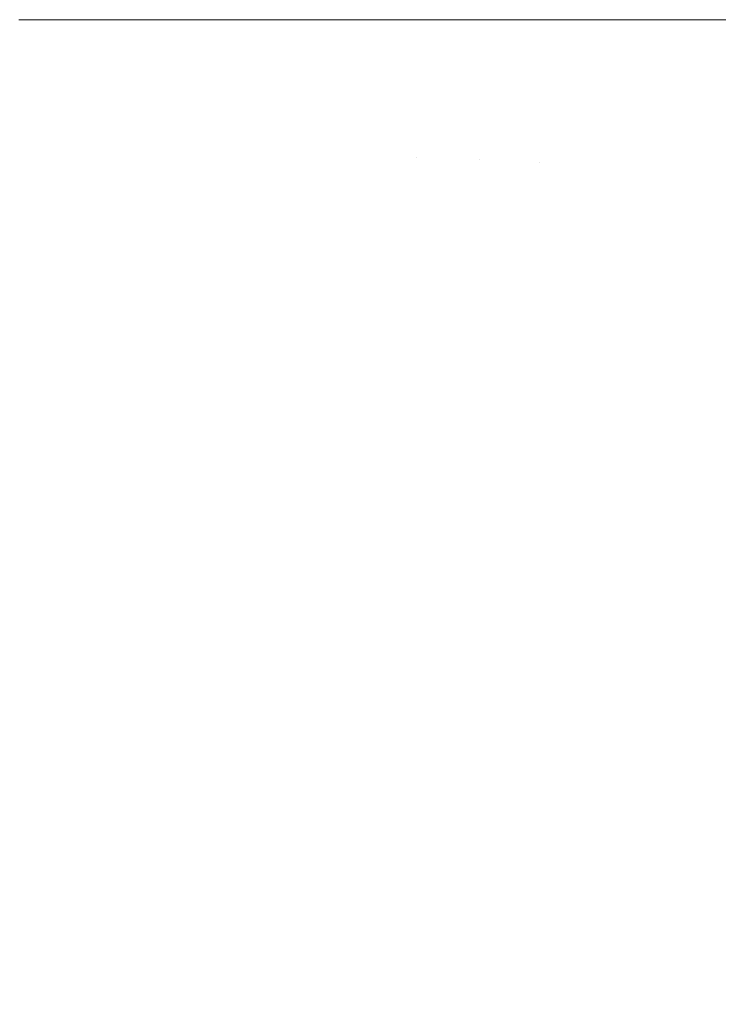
# Model space of a CAD drawing. Header units: centimetres. Extents: x -25.9 to 27.4, y -25.9 to -24.1.
# Tile 129 of 200: x 9.4127 to 9.4486, y -25.4106 to -25.36. Entities that reach past the tile are written whole.
import ezdxf

# ---------------------------------------------------------------- set-up
doc = ezdxf.new("R2010")
doc.units = ezdxf.units.CM
doc.header["$LTSCALE"] = 2.54
doc.layers.add('Lucido design-1', color=7, linetype='Continuous')

# ---------------------------------------------------------------- blocks, each defined once
blk = doc.blocks.new('Gruppo-4-1')
at = {"color": 7, "linetype": 'Continuous', "lineweight": 9}
blk.add_3dface([(-25.828561, -24.16, 708.420708), (-25.828561, -25.76, 708.420708), (27.271439, -25.76, 708.420708), (27.271439, -24.16, 708.420708)], dxfattribs=at)
for points, invisible_edges in [([(9.412701, -25.36, 708.011783), (9.415721, -25.36, 708.010369), (9.415583, -25.366293, 708.010369), (9.411804, -25.366128, 708.012141)], 14), ([(9.415583, -25.366293, 708.010369), (9.415721, -25.36, 708.010369), (9.416542, -25.36, 708.009942)], 9), ([(9.416542, -25.36, 708.009942), (9.419423, -25.36, 708.008444), (9.419282, -25.366455, 708.008444), (9.415583, -25.366293, 708.010369)], 14), ([(9.419282, -25.366455, 708.008444), (9.419423, -25.36, 708.008444), (9.420297, -25.36, 708.007942)], 9), ([(9.420297, -25.36, 708.007942), (9.423039, -25.36, 708.006367), (9.422895, -25.366613, 708.006367), (9.419282, -25.366455, 708.008444)], 14), ([(9.422895, -25.366613, 708.006367), (9.423039, -25.36, 708.006367), (9.423958, -25.36, 708.005787)], 9), ([(9.423958, -25.36, 708.005787), (9.426562, -25.36, 708.004144), (9.426414, -25.366766, 708.004144), (9.422895, -25.366613, 708.006367)], 14), ([(9.426414, -25.366766, 708.004144), (9.426562, -25.36, 708.004144), (9.427521, -25.36, 708.003481)], 9), ([(9.427521, -25.36, 708.003481), (9.429986, -25.36, 708.001777), (9.429835, -25.366916, 708.001777), (9.426414, -25.366766, 708.004144)], 14), ([(9.429835, -25.366916, 708.001777), (9.429986, -25.36, 708.001777), (9.430978, -25.36, 708.001029)], 9), ([(9.430978, -25.36, 708.001029), (9.432777, -25.36, 707.999672), (9.433152, -25.367061, 707.999273), (9.429835, -25.366916, 708.001777)], 14), ([(9.432777, -25.36, 707.999672), (9.433306, -25.36, 707.999273), (9.433152, -25.367061, 707.999273)], 10), ([(9.436359, -25.367201, 707.996635), (9.433152, -25.367061, 707.999273), (9.433306, -25.36, 707.999273), (9.436046, -25.36, 707.997022)], 11), ([(9.436046, -25.36, 707.997022), (9.436516, -25.36, 707.996635), (9.436359, -25.367201, 707.996635)], 10), ([(9.439451, -25.367336, 707.993869), (9.436359, -25.367201, 707.996635), (9.436516, -25.36, 707.996635), (9.439214, -25.36, 707.994224)], 11), ([(9.439214, -25.36, 707.994224), (9.439612, -25.36, 707.993869), (9.439451, -25.367336, 707.993869)], 10), ([(9.442149, -25.36, 707.991419), (9.441987, -25.367446, 707.991419), (9.439451, -25.367336, 707.993869), (9.439612, -25.36, 707.993869)], 7), ([(9.441987, -25.367446, 707.991419), (9.442149, -25.36, 707.991419), (9.442261, -25.36, 707.991302)], 9), ([(9.442261, -25.36, 707.991302), (9.445018, -25.36, 707.988429), (9.444853, -25.367571, 707.988429), (9.441987, -25.367446, 707.991419)], 14), ([(9.444853, -25.367571, 707.988429), (9.445018, -25.36, 707.988429), (9.445174, -25.36, 707.988252)], 9), ([(9.445174, -25.36, 707.988252), (9.447759, -25.36, 707.985324), (9.447591, -25.367691, 707.985324), (9.444853, -25.367571, 707.988429)], 14), ([(9.447591, -25.367691, 707.985324), (9.447759, -25.36, 707.985324), (9.447953, -25.36, 707.985086)], 9), ([(9.447953, -25.36, 707.985086), (9.450367, -25.36, 707.982112), (9.450196, -25.367805, 707.982112), (9.447591, -25.367691, 707.985324)], 14), ([(9.415583, -25.366293, 708.010369), (9.415172, -25.372575, 708.010369), (9.411403, -25.372245, 708.012141), (9.411804, -25.366128, 708.012141)], 15), ([(9.419282, -25.366455, 708.008444), (9.41886, -25.372898, 708.008444), (9.415172, -25.372575, 708.010369), (9.415583, -25.366293, 708.010369)], 15), ([(9.422895, -25.366613, 708.006367), (9.422462, -25.373213, 708.006367), (9.41886, -25.372898, 708.008444), (9.419282, -25.366455, 708.008444)], 15), ([(9.426414, -25.366766, 708.004144), (9.425972, -25.37352, 708.004144), (9.422462, -25.373213, 708.006367), (9.422895, -25.366613, 708.006367)], 15), ([(9.429835, -25.366916, 708.001777), (9.429383, -25.373818, 708.001777), (9.425972, -25.37352, 708.004144), (9.426414, -25.366766, 708.004144)], 15), ([(9.433152, -25.367061, 707.999273), (9.43269, -25.374108, 707.999273), (9.429383, -25.373818, 708.001777), (9.429835, -25.366916, 708.001777)], 15), ([(9.436359, -25.367201, 707.996635), (9.435888, -25.374387, 707.996635), (9.43269, -25.374108, 707.999273), (9.433152, -25.367061, 707.999273)], 15), ([(9.439451, -25.367336, 707.993869), (9.438972, -25.374657, 707.993869), (9.435888, -25.374387, 707.996635), (9.436359, -25.367201, 707.996635)], 15), ([(9.441987, -25.367446, 707.991419), (9.4415, -25.374878, 707.991419), (9.438972, -25.374657, 707.993869), (9.439451, -25.367336, 707.993869)], 15), ([(9.444853, -25.367571, 707.988429), (9.444358, -25.375128, 707.988429), (9.4415, -25.374878, 707.991419), (9.441987, -25.367446, 707.991419)], 15), ([(9.447591, -25.367691, 707.985324), (9.447088, -25.375367, 707.985324), (9.444358, -25.375128, 707.988429), (9.444853, -25.367571, 707.988429)], 15), ([(9.450196, -25.367805, 707.982112), (9.449686, -25.375595, 707.982112), (9.447088, -25.375367, 707.985324), (9.447591, -25.367691, 707.985324)], 15), ([(9.415172, -25.372575, 708.010369), (9.414486, -25.378833, 708.010369), (9.410736, -25.378339, 708.012141), (9.411403, -25.372245, 708.012141)], 15), ([(9.41886, -25.372898, 708.008444), (9.418157, -25.379316, 708.008444), (9.414486, -25.378833, 708.010369), (9.415172, -25.372575, 708.010369)], 15), ([(9.422462, -25.373213, 708.006367), (9.421742, -25.379788, 708.006367), (9.418157, -25.379316, 708.008444), (9.41886, -25.372898, 708.008444)], 15), ([(9.425972, -25.37352, 708.004144), (9.425235, -25.380248, 708.004144), (9.421742, -25.379788, 708.006367), (9.422462, -25.373213, 708.006367)], 15), ([(9.429383, -25.373818, 708.001777), (9.42863, -25.380695, 708.001777), (9.425235, -25.380248, 708.004144), (9.425972, -25.37352, 708.004144)], 15), ([(9.43269, -25.374108, 707.999273), (9.431921, -25.381128, 707.999273), (9.42863, -25.380695, 708.001777), (9.429383, -25.373818, 708.001777)], 15), ([(9.435888, -25.374387, 707.996635), (9.435104, -25.381547, 707.996635), (9.431921, -25.381128, 707.999273), (9.43269, -25.374108, 707.999273)], 15), ([(9.438972, -25.374657, 707.993869), (9.438173, -25.381951, 707.993869), (9.435104, -25.381547, 707.996635), (9.435888, -25.374387, 707.996635)], 15), ([(9.4415, -25.374878, 707.991419), (9.440689, -25.382282, 707.991419), (9.438173, -25.381951, 707.993869), (9.438972, -25.374657, 707.993869)], 15), ([(9.444358, -25.375128, 707.988429), (9.443533, -25.382657, 707.988429), (9.440689, -25.382282, 707.991419), (9.4415, -25.374878, 707.991419)], 15), ([(9.447088, -25.375367, 707.985324), (9.446251, -25.383014, 707.985324), (9.443533, -25.382657, 707.988429), (9.444358, -25.375128, 707.988429)], 15), ([(9.449686, -25.375595, 707.982112), (9.448836, -25.383355, 707.982112), (9.446251, -25.383014, 707.985324), (9.447088, -25.375367, 707.985324)], 15), ([(9.414486, -25.378833, 708.010369), (9.413529, -25.385054, 708.010369), (9.409803, -25.384397, 708.012141), (9.410736, -25.378339, 708.012141)], 15), ([(9.418157, -25.379316, 708.008444), (9.417175, -25.385697, 708.008444), (9.413529, -25.385054, 708.010369), (9.414486, -25.378833, 708.010369)], 15), ([(9.421742, -25.379788, 708.006367), (9.420736, -25.386325, 708.006367), (9.417175, -25.385697, 708.008444), (9.418157, -25.379316, 708.008444)], 15), ([(9.425235, -25.380248, 708.004144), (9.424205, -25.386937, 708.004144), (9.420736, -25.386325, 708.006367), (9.421742, -25.379788, 708.006367)], 15), ([(9.42863, -25.380695, 708.001777), (9.427577, -25.387531, 708.001777), (9.424205, -25.386937, 708.004144), (9.425235, -25.380248, 708.004144)], 15), ([(9.431921, -25.381128, 707.999273), (9.430847, -25.388108, 707.999273), (9.427577, -25.387531, 708.001777), (9.42863, -25.380695, 708.001777)], 15), ([(9.435104, -25.381547, 707.996635), (9.434008, -25.388665, 707.996635), (9.430847, -25.388108, 707.999273), (9.431921, -25.381128, 707.999273)], 15), ([(9.438173, -25.381951, 707.993869), (9.437057, -25.389203, 707.993869), (9.434008, -25.388665, 707.996635), (9.435104, -25.381547, 707.996635)], 15), ([(9.440689, -25.382282, 707.991419), (9.439556, -25.389644, 707.991419), (9.437057, -25.389203, 707.993869), (9.438173, -25.381951, 707.993869)], 15), ([(9.443533, -25.382657, 707.988429), (9.442381, -25.390142, 707.988429), (9.439556, -25.389644, 707.991419), (9.440689, -25.382282, 707.991419)], 15), ([(9.446251, -25.383014, 707.985324), (9.44508, -25.390618, 707.985324), (9.442381, -25.390142, 707.988429), (9.443533, -25.382657, 707.988429)], 15), ([(9.448836, -25.383355, 707.982112), (9.447648, -25.391071, 707.982112), (9.44508, -25.390618, 707.985324), (9.446251, -25.383014, 707.985324)], 15), ([(9.451285, -25.383677, 707.978797), (9.450081, -25.3915, 707.978797), (9.447648, -25.391071, 707.982112), (9.448836, -25.383355, 707.982112)], 15), ([(9.413529, -25.385054, 708.010369), (9.412301, -25.391228, 708.010369), (9.408607, -25.39041, 708.012141), (9.409803, -25.384397, 708.012141)], 15), ([(9.417175, -25.385697, 708.008444), (9.415915, -25.39203, 708.008444), (9.412301, -25.391228, 708.010369), (9.413529, -25.385054, 708.010369)], 15), ([(9.420736, -25.386325, 708.006367), (9.419445, -25.392812, 708.006367), (9.415915, -25.39203, 708.008444), (9.417175, -25.385697, 708.008444)], 15), ([(9.424205, -25.386937, 708.004144), (9.422885, -25.393575, 708.004144), (9.419445, -25.392812, 708.006367), (9.420736, -25.386325, 708.006367)], 15), ([(9.427577, -25.387531, 708.001777), (9.426228, -25.394316, 708.001777), (9.422885, -25.393575, 708.004144), (9.424205, -25.386937, 708.004144)], 15), ([(9.430847, -25.388108, 707.999273), (9.429469, -25.395035, 707.999273), (9.426228, -25.394316, 708.001777), (9.427577, -25.387531, 708.001777)], 15), ([(9.434008, -25.388665, 707.996635), (9.432603, -25.395729, 707.996635), (9.429469, -25.395035, 707.999273), (9.430847, -25.388108, 707.999273)], 15), ([(9.437057, -25.389203, 707.993869), (9.435625, -25.396399, 707.993869), (9.432603, -25.395729, 707.996635), (9.434008, -25.388665, 707.996635)], 15), ([(9.439556, -25.389644, 707.991419), (9.438103, -25.396949, 707.991419), (9.435625, -25.396399, 707.993869), (9.437057, -25.389203, 707.993869)], 15), ([(9.442381, -25.390142, 707.988429), (9.440904, -25.39757, 707.988429), (9.438103, -25.396949, 707.991419), (9.439556, -25.389644, 707.991419)], 15), ([(9.44508, -25.390618, 707.985324), (9.44358, -25.398163, 707.985324), (9.440904, -25.39757, 707.988429), (9.442381, -25.390142, 707.988429)], 15), ([(9.447648, -25.391071, 707.982112), (9.446125, -25.398727, 707.982112), (9.44358, -25.398163, 707.985324), (9.44508, -25.390618, 707.985324)], 15), ([(9.450081, -25.3915, 707.978797), (9.448537, -25.399262, 707.978797), (9.446125, -25.398727, 707.982112), (9.447648, -25.391071, 707.982112)], 15), ([(9.415915, -25.39203, 708.008444), (9.414381, -25.398301, 708.008444), (9.410804, -25.397343, 708.010369), (9.412301, -25.391228, 708.010369)], 15), ([(9.452375, -25.391904, 707.975386), (9.450811, -25.399766, 707.975386), (9.448537, -25.399262, 707.978797), (9.450081, -25.3915, 707.978797)], 15), ([(9.419445, -25.392812, 708.006367), (9.417873, -25.399237, 708.006367), (9.414381, -25.398301, 708.008444), (9.415915, -25.39203, 708.008444)], 15), ([(9.422885, -25.393575, 708.004144), (9.421276, -25.400149, 708.004144), (9.417873, -25.399237, 708.006367), (9.419445, -25.392812, 708.006367)], 15), ([(9.426228, -25.394316, 708.001777), (9.424584, -25.401035, 708.001777), (9.421276, -25.400149, 708.004144), (9.422885, -25.393575, 708.004144)], 15), ([(9.429469, -25.395035, 707.999273), (9.427791, -25.401894, 707.999273), (9.424584, -25.401035, 708.001777), (9.426228, -25.394316, 708.001777)], 15), ([(9.432603, -25.395729, 707.996635), (9.430891, -25.402725, 707.996635), (9.427791, -25.401894, 707.999273), (9.429469, -25.395035, 707.999273)], 15), ([(9.435625, -25.396399, 707.993869), (9.433881, -25.403526, 707.993869), (9.430891, -25.402725, 707.996635), (9.432603, -25.395729, 707.996635)], 15), ([(9.438103, -25.396949, 707.991419), (9.436332, -25.404183, 707.991419), (9.433881, -25.403526, 707.993869), (9.435625, -25.396399, 707.993869)], 15), ([(9.440904, -25.39757, 707.988429), (9.439104, -25.404926, 707.988429), (9.436332, -25.404183, 707.991419), (9.438103, -25.396949, 707.991419)], 15), ([(9.414381, -25.398301, 708.008444), (9.412574, -25.4045, 708.008444), (9.409043, -25.403386, 708.010369), (9.410804, -25.397343, 708.010369)], 15), ([(9.44358, -25.398163, 707.985324), (9.441751, -25.405635, 707.985324), (9.439104, -25.404926, 707.988429), (9.440904, -25.39757, 707.988429)], 15), ([(9.446125, -25.398727, 707.982112), (9.44427, -25.40631, 707.982112), (9.441751, -25.405635, 707.985324), (9.44358, -25.398163, 707.985324)], 15), ([(9.417873, -25.399237, 708.006367), (9.416022, -25.405587, 708.006367), (9.412574, -25.4045, 708.008444), (9.414381, -25.398301, 708.008444)], 15), ([(9.448537, -25.399262, 707.978797), (9.446656, -25.406949, 707.978797), (9.44427, -25.40631, 707.982112), (9.446125, -25.398727, 707.982112)], 15), ([(9.421276, -25.400149, 708.004144), (9.419382, -25.406646, 708.004144), (9.416022, -25.405587, 708.006367), (9.417873, -25.399237, 708.006367)], 15), ([(9.450811, -25.399766, 707.975386), (9.448906, -25.407552, 707.975386), (9.446656, -25.406949, 707.978797), (9.448537, -25.399262, 707.978797)], 15), ([(9.424584, -25.401035, 708.001777), (9.422648, -25.407676, 708.001777), (9.419382, -25.406646, 708.004144), (9.421276, -25.400149, 708.004144)], 15), ([(9.427791, -25.401894, 707.999273), (9.425814, -25.408674, 707.999273), (9.422648, -25.407676, 708.001777), (9.424584, -25.401035, 708.001777)], 15), ([(9.430891, -25.402725, 707.996635), (9.428876, -25.40964, 707.996635), (9.425814, -25.408674, 707.999273), (9.427791, -25.401894, 707.999273)], 15), ([(9.433881, -25.403526, 707.993869), (9.431828, -25.410571, 707.993869), (9.428876, -25.40964, 707.996635), (9.430891, -25.402725, 707.996635)], 15), ([(9.436332, -25.404183, 707.991419), (9.434248, -25.411334, 707.991419), (9.431828, -25.410571, 707.993869), (9.433881, -25.403526, 707.993869)], 15), ([(9.439104, -25.404926, 707.988429), (9.436985, -25.412196, 707.988429), (9.434248, -25.411334, 707.991419), (9.436332, -25.404183, 707.991419)], 15), ([(9.416022, -25.405587, 708.006367), (9.413896, -25.41185, 708.006367), (9.410499, -25.410614, 708.008444), (9.412574, -25.4045, 708.008444)], 15), ([(9.441751, -25.405635, 707.985324), (9.439598, -25.413021, 707.985324), (9.436985, -25.412196, 707.988429), (9.439104, -25.404926, 707.988429)], 15), ([(9.419382, -25.406646, 708.004144), (9.417207, -25.413055, 708.004144), (9.413896, -25.41185, 708.006367), (9.416022, -25.405587, 708.006367)], 15), ([(9.44427, -25.40631, 707.982112), (9.442085, -25.413805, 707.982112), (9.439598, -25.413021, 707.985324), (9.441751, -25.405635, 707.985324)], 15), ([(9.446656, -25.406949, 707.978797), (9.444441, -25.414548, 707.978797), (9.442085, -25.413805, 707.982112), (9.44427, -25.40631, 707.982112)], 15), ([(9.422648, -25.407676, 708.001777), (9.420425, -25.414226, 708.001777), (9.417207, -25.413055, 708.004144), (9.419382, -25.406646, 708.004144)], 15), ([(9.448906, -25.407552, 707.975386), (9.446663, -25.415248, 707.975386), (9.444441, -25.414548, 707.978797), (9.446656, -25.406949, 707.978797)], 15), ([(9.425814, -25.408674, 707.999273), (9.423544, -25.415362, 707.999273), (9.420425, -25.414226, 708.001777), (9.422648, -25.407676, 708.001777)], 15), ([(9.451017, -25.408118, 707.971885), (9.448747, -25.415905, 707.971885), (9.446663, -25.415248, 707.975386), (9.448906, -25.407552, 707.975386)], 15), ([(9.428876, -25.40964, 707.996635), (9.426561, -25.41646, 707.996635), (9.423544, -25.415362, 707.999273), (9.425814, -25.408674, 707.999273)], 15), ([(9.431828, -25.410571, 707.993869), (9.429469, -25.417519, 707.993869), (9.426561, -25.41646, 707.996635), (9.428876, -25.40964, 707.996635)], 15), ([(9.434248, -25.411334, 707.991419), (9.431854, -25.418386, 707.991419), (9.429469, -25.417519, 707.993869), (9.431828, -25.410571, 707.993869)], 15)]:
    blk.add_3dface(points, dxfattribs=dict(at, invisible_edges=invisible_edges))

msp = doc.modelspace()

# ---------------------------------------------------------------- block references
at = {"layer": 'Lucido design-1', "color": 7}
msp.add_blockref('Gruppo-4-1', (0, 0), dxfattribs=at)

doc.saveas('drawing.dxf')
